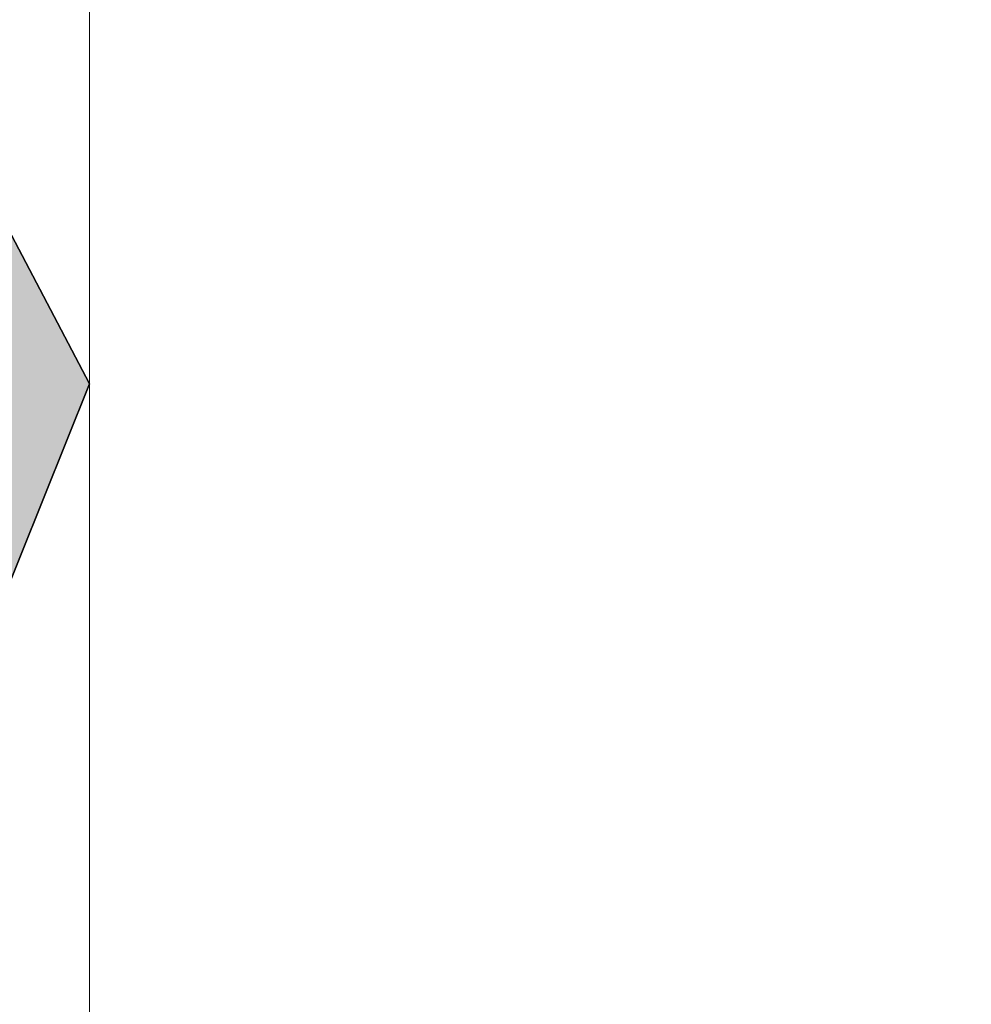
# Model space of a CAD drawing. Header units: millimetres. Extents: x -79464 to -76785, y -3788210 to -3782955.
# Tile 51 of 131: x -78332.67196 to -78332.66727, y -3785138.96379 to -3785138.95895. Entities that reach past the tile are written whole.
import ezdxf

# ---------------------------------------------------------------- set-up
doc = ezdxf.new("R2010")
doc.units = ezdxf.units.MM
doc.header["$LTSCALE"] = 8
doc.header["$MEASUREMENT"] = 0
doc.layers.add('VPM TEMPLATE', color=7, linetype='Continuous')

msp = doc.modelspace()

# ---------------------------------------------------------------- hatches: boundary and pattern name
at = {"layer": 'VPM TEMPLATE'}
for color, points in [(7, [(-78333.1104705, -3785138.073621), (-78333.2996108, -3785137.6379356), (-78333.4566096, -3785137.1691135), (-78333.6136084, -3785136.7334281), (-78333.7706072, -3785136.2965154), (-78333.8967008, -3785135.8289206), (-78334.0215581, -3785135.3920078), (-78334.9017404, -3785135.7663291), (-78335.6867345, -3785136.1713325), (-78336.3468712, -3785136.6082452), (-78336.9118197, -3785137.07584), (-78337.3828162, -3785137.5434348), (-78337.6968138, -3785138.073621), (-78337.9168594, -3785138.6038073), (-78337.9799061, -3785139.1339935), (-78337.8859541, -3785139.6641797), (-78337.6659085, -3785140.1943659), (-78337.3197694, -3785140.6619607), (-78336.848773, -3785141.1614648), (-78336.2838245, -3785141.5983776), (-78335.560641, -3785142.0033809), (-78334.7756469, -3785142.3777022), (-78333.8967008, -3785142.7201142), (-78333.8015125, -3785142.2525194), (-78333.6766552, -3785141.8168339), (-78333.5862387, -3785141.501324), (-78333.927606, -3785141.2547384), (-78333.3938101, -3785140.1948568), (-78333.2051787, -3785140.2884914), (-78332.6716155, -3785138.9607379), (-78332.8916611, -3785138.5424431)]), (3, [(-78335.560641, -3785142.0033809), (-78336.2838245, -3785141.5983776), (-78336.848773, -3785141.1614648), (-78337.3197694, -3785140.6619607), (-78337.6659085, -3785140.1943659), (-78337.8859541, -3785139.6641797), (-78337.9799061, -3785139.1339935), (-78337.9168594, -3785138.6038073), (-78337.6968138, -3785138.073621), (-78337.3828162, -3785137.5434348), (-78336.9118197, -3785137.07584), (-78336.3468712, -3785136.6082452), (-78335.6867345, -3785136.1713325), (-78334.9017404, -3785135.7663291), (-78334.0215581, -3785135.3920078), (-78333.8967008, -3785135.8289206), (-78333.7706072, -3785136.2965154), (-78333.6136084, -3785136.7334281), (-78333.4566096, -3785137.1691135), (-78333.2996108, -3785137.6379356), (-78333.1104705, -3785138.073621), (-78332.8916611, -3785138.5424431), (-78332.6716155, -3785138.9607379), (-78333.2051766, -3785140.2884862), (-78333.3938101, -3785140.1948568), (-78333.927606, -3785141.2547384), (-78333.5862387, -3785141.501324), (-78333.8015125, -3785142.2525194), (-78333.8967008, -3785142.7201142), (-78334.7756469, -3785142.3777022)])]:
    msp.add_hatch(color=color, dxfattribs=at).paths.add_polyline_path(points, flags=0)

# ---------------------------------------------------------------- linework, layer by layer
at = {"layer": 'VPM TEMPLATE', "color": 7, "lineweight": 9}
for points in [[(-78327.5190875, -3785142.0659724), (-78327.5190875, -3785139.1339935), (-78328.4623166, -3785139.1339935), (-78328.7763142, -3785139.4776327), (-78331.5713876, -3785139.4776327), (-78331.5713876, -3785139.9759096), (-78332.6716155, -3785139.9759096), (-78332.6716155, -3785137.3568878)], [(-78332.6716155, -3785138.4479423), (-78332.6716155, -3785138.9474465), (-78332.6716155, -3785139.4457233), (-78332.6716155, -3785139.9452275), (-78332.6716155, -3785139.9759096), (-78331.5713876, -3785139.9759096), (-78331.7605279, -3785139.9759096), (-78332.6085688, -3785139.9759096), (-78332.6716155, -3785139.9759096), (-78332.6716155, -3785137.3568878)], [(-78332.6716155, -3785138.4479423), (-78332.6716155, -3785138.9474465), (-78332.6716155, -3785139.4457233), (-78332.6716155, -3785139.9452275), (-78332.6716155, -3785139.9759096), (-78331.5713876, -3785139.9759096), (-78331.7605279, -3785139.9759096), (-78332.6085688, -3785139.9759096), (-78332.6716155, -3785139.9759096), (-78332.6716155, -3785137.3568878)], [(-78332.6716155, -3785138.4479423), (-78332.6716155, -3785138.9474465), (-78332.6716155, -3785139.4457233), (-78332.6716155, -3785139.9452275), (-78332.6716155, -3785139.9759096), (-78331.5713876, -3785139.9759096), (-78331.7605279, -3785139.9759096), (-78332.6085688, -3785139.9759096), (-78332.6716155, -3785139.9759096), (-78332.6716155, -3785137.3568878)], [(-78332.6716155, -3785138.4479423), (-78332.6716155, -3785138.9474465), (-78332.6716155, -3785139.4457233), (-78332.6716155, -3785139.9452275), (-78332.6716155, -3785139.9759096), (-78331.5713876, -3785139.9759096), (-78331.7605279, -3785139.9759096), (-78332.6085688, -3785139.9759096), (-78332.6716155, -3785139.9759096), (-78332.6716155, -3785137.3568878)], [(-78332.6716155, -3785138.4479423), (-78332.6716155, -3785138.9474465), (-78332.6716155, -3785139.4457233), (-78332.6716155, -3785139.9452275), (-78332.6716155, -3785139.9759096), (-78331.5713876, -3785139.9759096), (-78331.7605279, -3785139.9759096), (-78332.6085688, -3785139.9759096), (-78332.6716155, -3785139.9759096), (-78332.6716155, -3785137.3568878)], [(-78332.6716155, -3785138.4479423), (-78332.6716155, -3785138.9474465), (-78332.6716155, -3785139.4457233), (-78332.6716155, -3785139.9452275), (-78332.6716155, -3785139.9759096), (-78331.5713876, -3785139.9759096), (-78331.7605279, -3785139.9759096), (-78332.6085688, -3785139.9759096), (-78332.6716155, -3785139.9759096), (-78332.6716155, -3785137.3568878)], [(-78332.6716155, -3785138.4479423), (-78332.6716155, -3785138.9474465), (-78332.6716155, -3785139.4457233), (-78332.6716155, -3785139.9452275), (-78332.6716155, -3785139.9759096), (-78331.5713876, -3785139.9759096), (-78331.7605279, -3785139.9759096), (-78332.6085688, -3785139.9759096), (-78332.6716155, -3785139.9759096), (-78332.6716155, -3785137.3568878)], [(-78332.6716155, -3785138.4479423), (-78332.6716155, -3785138.9474465), (-78332.6716155, -3785139.4457233), (-78332.6716155, -3785139.9452275), (-78332.6716155, -3785139.9759096), (-78331.5713876, -3785139.9759096), (-78331.7605279, -3785139.9759096), (-78332.6085688, -3785139.9759096), (-78332.6716155, -3785139.9759096), (-78332.6716155, -3785137.3568878)], [(-78332.6716155, -3785138.4479423), (-78332.6716155, -3785138.9474465), (-78332.6716155, -3785139.4457233), (-78332.6716155, -3785139.9452275), (-78332.6716155, -3785139.9759096), (-78331.5713876, -3785139.9759096), (-78331.7605279, -3785139.9759096), (-78332.6085688, -3785139.9759096), (-78332.6716155, -3785139.9759096), (-78332.6716155, -3785137.3568878)], [(-78332.6716155, -3785138.4479423), (-78332.6716155, -3785138.9474465), (-78332.6716155, -3785139.4457233), (-78332.6716155, -3785139.9452275), (-78332.6716155, -3785139.9759096), (-78331.5713876, -3785139.9759096), (-78331.7605279, -3785139.9759096), (-78332.6085688, -3785139.9759096), (-78332.6716155, -3785139.9759096), (-78332.6716155, -3785137.3568878)], [(-78332.6716155, -3785138.4479423), (-78332.6716155, -3785138.9474465), (-78332.6716155, -3785139.4457233), (-78332.6716155, -3785139.9452275), (-78332.6716155, -3785139.9759096), (-78331.5713876, -3785139.9759096), (-78331.7605279, -3785139.9759096), (-78332.6085688, -3785139.9759096), (-78332.6716155, -3785139.9759096), (-78332.6716155, -3785137.3568878)], [(-78332.6716155, -3785138.4479423), (-78332.6716155, -3785138.9474465), (-78332.6716155, -3785139.4457233), (-78332.6716155, -3785139.9452275), (-78332.6716155, -3785139.9759096), (-78331.5713876, -3785139.9759096), (-78331.7605279, -3785139.9759096), (-78332.6085688, -3785139.9759096), (-78332.6716155, -3785139.9759096), (-78332.6716155, -3785137.3568878)], [(-78332.6716155, -3785138.4479423), (-78332.6716155, -3785138.9474465), (-78332.6716155, -3785139.4457233), (-78332.6716155, -3785139.9452275), (-78332.6716155, -3785139.9759096), (-78331.5713876, -3785139.9759096), (-78331.7605279, -3785139.9759096), (-78332.6085688, -3785139.9759096), (-78332.6716155, -3785139.9759096), (-78332.6716155, -3785137.3568878)], [(-78332.6716155, -3785138.4479423), (-78332.6716155, -3785138.9474465), (-78332.6716155, -3785139.4457233), (-78332.6716155, -3785139.9452275), (-78332.6716155, -3785139.9759096), (-78331.5713876, -3785139.9759096), (-78331.7605279, -3785139.9759096), (-78332.6085688, -3785139.9759096), (-78332.6716155, -3785139.9759096), (-78332.6716155, -3785137.3568878)], [(-78332.6716155, -3785138.4479423), (-78332.6716155, -3785138.9474465), (-78332.6716155, -3785139.4457233), (-78332.6716155, -3785139.9452275), (-78332.6716155, -3785139.9759096), (-78331.5713876, -3785139.9759096), (-78331.7605279, -3785139.9759096), (-78332.6085688, -3785139.9759096), (-78332.6716155, -3785139.9759096), (-78332.6716155, -3785137.3568878)], [(-78332.6716155, -3785138.4479423), (-78332.6716155, -3785138.9474465), (-78332.6716155, -3785139.4457233), (-78332.6716155, -3785139.9452275), (-78332.6716155, -3785139.9759096), (-78331.5713876, -3785139.9759096), (-78331.7605279, -3785139.9759096), (-78332.6085688, -3785139.9759096), (-78332.6716155, -3785139.9759096), (-78332.6716155, -3785137.3568878)], [(-78332.6716155, -3785138.4479423), (-78332.6716155, -3785138.9474465), (-78332.6716155, -3785139.4457233), (-78332.6716155, -3785139.9452275), (-78332.6716155, -3785139.9759096), (-78331.5713876, -3785139.9759096), (-78331.7605279, -3785139.9759096), (-78332.6085688, -3785139.9759096), (-78332.6716155, -3785139.9759096), (-78332.6716155, -3785137.3568878)], [(-78332.6716155, -3785138.4479423), (-78332.6716155, -3785138.9474465), (-78332.6716155, -3785139.4457233), (-78332.6716155, -3785139.9452275), (-78332.6716155, -3785139.9759096), (-78331.5713876, -3785139.9759096), (-78331.7605279, -3785139.9759096), (-78332.6085688, -3785139.9759096), (-78332.6716155, -3785139.9759096), (-78332.6716155, -3785137.3568878)], [(-78332.6716155, -3785138.4479423), (-78332.6716155, -3785138.9474465), (-78332.6716155, -3785139.4457233), (-78332.6716155, -3785139.9452275), (-78332.6716155, -3785139.9759096), (-78331.5713876, -3785139.9759096), (-78331.7605279, -3785139.9759096), (-78332.6085688, -3785139.9759096), (-78332.6716155, -3785139.9759096), (-78332.6716155, -3785137.3568878)], [(-78332.6716155, -3785138.4479423), (-78332.6716155, -3785138.9474465), (-78332.6716155, -3785139.4457233), (-78332.6716155, -3785139.9452275), (-78332.6716155, -3785139.9759096), (-78331.5713876, -3785139.9759096), (-78331.7605279, -3785139.9759096), (-78332.6085688, -3785139.9759096), (-78332.6716155, -3785139.9759096), (-78332.6716155, -3785137.3568878)], [(-78332.6716155, -3785138.4479423), (-78332.6716155, -3785138.9474465), (-78332.6716155, -3785139.4457233), (-78332.6716155, -3785139.9452275), (-78332.6716155, -3785139.9759096), (-78331.5713876, -3785139.9759096), (-78331.7605279, -3785139.9759096), (-78332.6085688, -3785139.9759096), (-78332.6716155, -3785139.9759096), (-78332.6716155, -3785137.3568878)], [(-78332.6716155, -3785138.4479423), (-78332.6716155, -3785138.9474465), (-78332.6716155, -3785139.4457233), (-78332.6716155, -3785139.9452275), (-78332.6716155, -3785139.9759096), (-78331.5713876, -3785139.9759096), (-78331.7605279, -3785139.9759096), (-78332.6085688, -3785139.9759096), (-78332.6716155, -3785139.9759096), (-78332.6716155, -3785137.3568878)], [(-78332.6716155, -3785138.4479423), (-78332.6716155, -3785138.9474465), (-78332.6716155, -3785139.4457233), (-78332.6716155, -3785139.9452275), (-78332.6716155, -3785139.9759096), (-78331.5713876, -3785139.9759096), (-78331.7605279, -3785139.9759096), (-78332.6085688, -3785139.9759096), (-78332.6716155, -3785139.9759096), (-78332.6716155, -3785137.3568878)], [(-78332.6716155, -3785138.4479423), (-78332.6716155, -3785138.9474465), (-78332.6716155, -3785139.4457233), (-78332.6716155, -3785139.9452275), (-78332.6716155, -3785139.9759096), (-78331.5713876, -3785139.9759096), (-78331.7605279, -3785139.9759096), (-78332.6085688, -3785139.9759096), (-78332.6716155, -3785139.9759096), (-78332.6716155, -3785137.3568878)], [(-78332.6716155, -3785138.4479423), (-78332.6716155, -3785138.9474465), (-78332.6716155, -3785139.4457233), (-78332.6716155, -3785139.9452275), (-78332.6716155, -3785139.9759096), (-78331.5713876, -3785139.9759096), (-78331.7605279, -3785139.9759096), (-78332.6085688, -3785139.9759096), (-78332.6716155, -3785139.9759096), (-78332.6716155, -3785137.3568878)], [(-78332.6716155, -3785138.4479423), (-78332.6716155, -3785138.9474465), (-78332.6716155, -3785139.4457233), (-78332.6716155, -3785139.9452275), (-78332.6716155, -3785139.9759096), (-78331.5713876, -3785139.9759096), (-78331.7605279, -3785139.9759096), (-78332.6085688, -3785139.9759096), (-78332.6716155, -3785139.9759096), (-78332.6716155, -3785137.3568878)], [(-78332.6716155, -3785138.4479423), (-78332.6716155, -3785138.9474465), (-78332.6716155, -3785139.4457233), (-78332.6716155, -3785139.9452275), (-78332.6716155, -3785139.9759096), (-78331.5713876, -3785139.9759096), (-78331.7605279, -3785139.9759096), (-78332.6085688, -3785139.9759096), (-78332.6716155, -3785139.9759096), (-78332.6716155, -3785137.3568878)], [(-78332.6716155, -3785138.4479423), (-78332.6716155, -3785138.9474465), (-78332.6716155, -3785139.4457233), (-78332.6716155, -3785139.9452275), (-78332.6716155, -3785139.9759096), (-78331.5713876, -3785139.9759096), (-78331.7605279, -3785139.9759096), (-78332.6085688, -3785139.9759096), (-78332.6716155, -3785139.9759096), (-78332.6716155, -3785137.3568878)], [(-78332.6716155, -3785138.4479423), (-78332.6716155, -3785138.9474465), (-78332.6716155, -3785139.4457233), (-78332.6716155, -3785139.9452275), (-78332.6716155, -3785139.9759096), (-78331.5713876, -3785139.9759096), (-78331.7605279, -3785139.9759096), (-78332.6085688, -3785139.9759096), (-78332.6716155, -3785139.9759096), (-78332.6716155, -3785137.3568878)], [(-78332.6716155, -3785138.4479423), (-78332.6716155, -3785138.9474465), (-78332.6716155, -3785139.4457233), (-78332.6716155, -3785139.9452275), (-78332.6716155, -3785139.9759096), (-78331.5713876, -3785139.9759096), (-78331.7605279, -3785139.9759096), (-78332.6085688, -3785139.9759096), (-78332.6716155, -3785139.9759096), (-78332.6716155, -3785137.3568878)], [(-78332.6716155, -3785138.4479423), (-78332.6716155, -3785138.9474465), (-78332.6716155, -3785139.4457233), (-78332.6716155, -3785139.9452275), (-78332.6716155, -3785139.9759096), (-78331.5713876, -3785139.9759096), (-78331.7605279, -3785139.9759096), (-78332.6085688, -3785139.9759096), (-78332.6716155, -3785139.9759096), (-78332.6716155, -3785137.3568878)], [(-78332.6716155, -3785138.4479423), (-78332.6716155, -3785138.9474465), (-78332.6716155, -3785139.4457233), (-78332.6716155, -3785139.9452275), (-78332.6716155, -3785139.9759096), (-78331.5713876, -3785139.9759096), (-78331.7605279, -3785139.9759096), (-78332.6085688, -3785139.9759096), (-78332.6716155, -3785139.9759096), (-78332.6716155, -3785137.3568878)], [(-78332.6716155, -3785138.4479423), (-78332.6716155, -3785138.9474465), (-78332.6716155, -3785139.4457233), (-78332.6716155, -3785139.9452275), (-78332.6716155, -3785139.9759096), (-78331.5713876, -3785139.9759096), (-78331.7605279, -3785139.9759096), (-78332.6085688, -3785139.9759096), (-78332.6716155, -3785139.9759096), (-78332.6716155, -3785137.3568878)], [(-78332.6716155, -3785138.4479423), (-78332.6716155, -3785138.9474465), (-78332.6716155, -3785139.4457233), (-78332.6716155, -3785139.9452275), (-78332.6716155, -3785139.9759096), (-78331.5713876, -3785139.9759096), (-78331.7605279, -3785139.9759096), (-78332.6085688, -3785139.9759096), (-78332.6716155, -3785139.9759096), (-78332.6716155, -3785137.3568878)], [(-78332.6716155, -3785138.4479423), (-78332.6716155, -3785138.9474465), (-78332.6716155, -3785139.4457233), (-78332.6716155, -3785139.9452275), (-78332.6716155, -3785139.9759096), (-78331.5713876, -3785139.9759096), (-78331.7605279, -3785139.9759096), (-78332.6085688, -3785139.9759096), (-78332.6716155, -3785139.9759096), (-78332.6716155, -3785137.3568878)], [(-78332.6716155, -3785138.4479423), (-78332.6716155, -3785138.9474465), (-78332.6716155, -3785139.4457233), (-78332.6716155, -3785139.9452275), (-78332.6716155, -3785139.9759096), (-78331.5713876, -3785139.9759096), (-78331.7605279, -3785139.9759096), (-78332.6085688, -3785139.9759096), (-78332.6716155, -3785139.9759096), (-78332.6716155, -3785137.3568878)], [(-78332.6716155, -3785138.4479423), (-78332.6716155, -3785138.9474465), (-78332.6716155, -3785139.4457233), (-78332.6716155, -3785139.9452275), (-78332.6716155, -3785139.9759096), (-78331.5713876, -3785139.9759096), (-78331.7605279, -3785139.9759096), (-78332.6085688, -3785139.9759096), (-78332.6716155, -3785139.9759096), (-78332.6716155, -3785137.3568878)], [(-78332.6716155, -3785138.4479423), (-78332.6716155, -3785138.9474465), (-78332.6716155, -3785139.4457233), (-78332.6716155, -3785139.9452275), (-78332.6716155, -3785139.9759096), (-78331.5713876, -3785139.9759096), (-78331.7605279, -3785139.9759096), (-78332.6085688, -3785139.9759096), (-78332.6716155, -3785139.9759096), (-78332.6716155, -3785137.3568878)], [(-78332.6716155, -3785138.4479423), (-78332.6716155, -3785138.9474465), (-78332.6716155, -3785139.4457233), (-78332.6716155, -3785139.9452275), (-78332.6716155, -3785139.9759096), (-78331.5713876, -3785139.9759096), (-78331.7605279, -3785139.9759096), (-78332.6085688, -3785139.9759096), (-78332.6716155, -3785139.9759096), (-78332.6716155, -3785137.3568878)], [(-78332.6716155, -3785138.4479423), (-78332.6716155, -3785138.9474465), (-78332.6716155, -3785139.4457233), (-78332.6716155, -3785139.9452275), (-78332.6716155, -3785139.9759096), (-78331.5713876, -3785139.9759096), (-78331.7605279, -3785139.9759096), (-78332.6085688, -3785139.9759096), (-78332.6716155, -3785139.9759096), (-78332.6716155, -3785137.3568878)], [(-78332.6716155, -3785138.4479423), (-78332.6716155, -3785138.9474465), (-78332.6716155, -3785139.4457233), (-78332.6716155, -3785139.9452275), (-78332.6716155, -3785139.9759096), (-78331.5713876, -3785139.9759096), (-78331.7605279, -3785139.9759096), (-78332.6085688, -3785139.9759096), (-78332.6716155, -3785139.9759096), (-78332.6716155, -3785137.3568878)], [(-78332.6716155, -3785138.4479423), (-78332.6716155, -3785138.9474465), (-78332.6716155, -3785139.4457233), (-78332.6716155, -3785139.9452275), (-78332.6716155, -3785139.9759096), (-78331.5713876, -3785139.9759096), (-78331.7605279, -3785139.9759096), (-78332.6085688, -3785139.9759096), (-78332.6716155, -3785139.9759096), (-78332.6716155, -3785137.3568878)], [(-78332.6716155, -3785138.4479423), (-78332.6716155, -3785138.9474465), (-78332.6716155, -3785139.4457233), (-78332.6716155, -3785139.9452275), (-78332.6716155, -3785139.9759096), (-78331.5713876, -3785139.9759096), (-78331.7605279, -3785139.9759096), (-78332.6085688, -3785139.9759096), (-78332.6716155, -3785139.9759096), (-78332.6716155, -3785137.3568878)], [(-78332.6716155, -3785138.4479423), (-78332.6716155, -3785138.9474465), (-78332.6716155, -3785139.4457233), (-78332.6716155, -3785139.9452275), (-78332.6716155, -3785139.9759096), (-78331.5713876, -3785139.9759096), (-78331.7605279, -3785139.9759096), (-78332.6085688, -3785139.9759096), (-78332.6716155, -3785139.9759096), (-78332.6716155, -3785137.3568878)], [(-78332.6716155, -3785138.4479423), (-78332.6716155, -3785138.9474465), (-78332.6716155, -3785139.4457233), (-78332.6716155, -3785139.9452275), (-78332.6716155, -3785139.9759096), (-78331.5713876, -3785139.9759096), (-78331.7605279, -3785139.9759096), (-78332.6085688, -3785139.9759096), (-78332.6716155, -3785139.9759096), (-78332.6716155, -3785137.3568878)], [(-78332.6716155, -3785138.4479423), (-78332.6716155, -3785138.9474465), (-78332.6716155, -3785139.4457233), (-78332.6716155, -3785139.9452275), (-78332.6716155, -3785139.9759096), (-78331.5713876, -3785139.9759096), (-78331.7605279, -3785139.9759096), (-78332.6085688, -3785139.9759096), (-78332.6716155, -3785139.9759096), (-78332.6716155, -3785137.3568878)], [(-78332.6716155, -3785138.4479423), (-78332.6716155, -3785138.9474465), (-78332.6716155, -3785139.4457233), (-78332.6716155, -3785139.9452275), (-78332.6716155, -3785139.9759096), (-78331.5713876, -3785139.9759096), (-78331.7605279, -3785139.9759096), (-78332.6085688, -3785139.9759096), (-78332.6716155, -3785139.9759096), (-78332.6716155, -3785137.3568878)], [(-78332.6716155, -3785138.4479423), (-78332.6716155, -3785138.9474465), (-78332.6716155, -3785139.4457233), (-78332.6716155, -3785139.9452275), (-78332.6716155, -3785139.9759096), (-78331.5713876, -3785139.9759096), (-78331.7605279, -3785139.9759096), (-78332.6085688, -3785139.9759096), (-78332.6716155, -3785139.9759096), (-78332.6716155, -3785137.3568878)], [(-78332.6716155, -3785138.4479423), (-78332.6716155, -3785138.9474465), (-78332.6716155, -3785139.4457233), (-78332.6716155, -3785139.9452275), (-78332.6716155, -3785139.9759096), (-78331.5713876, -3785139.9759096), (-78331.7605279, -3785139.9759096), (-78332.6085688, -3785139.9759096), (-78332.6716155, -3785139.9759096), (-78332.6716155, -3785137.3568878)], [(-78332.6716155, -3785138.4479423), (-78332.6716155, -3785138.9474465), (-78332.6716155, -3785139.4457233), (-78332.6716155, -3785139.9452275), (-78332.6716155, -3785139.9759096), (-78331.5713876, -3785139.9759096), (-78331.7605279, -3785139.9759096), (-78332.6085688, -3785139.9759096), (-78332.6716155, -3785139.9759096), (-78332.6716155, -3785137.3568878)], [(-78332.6716155, -3785138.4479423), (-78332.6716155, -3785138.9474465), (-78332.6716155, -3785139.4457233), (-78332.6716155, -3785139.9452275), (-78332.6716155, -3785139.9759096), (-78331.5713876, -3785139.9759096), (-78331.7605279, -3785139.9759096), (-78332.6085688, -3785139.9759096), (-78332.6716155, -3785139.9759096), (-78332.6716155, -3785137.3568878)], [(-78332.6716155, -3785138.4479423), (-78332.6716155, -3785138.9474465), (-78332.6716155, -3785139.4457233), (-78332.6716155, -3785139.9452275), (-78332.6716155, -3785139.9759096), (-78331.5713876, -3785139.9759096), (-78331.7605279, -3785139.9759096), (-78332.6085688, -3785139.9759096), (-78332.6716155, -3785139.9759096), (-78332.6716155, -3785137.3568878)], [(-78332.6716155, -3785138.4479423), (-78332.6716155, -3785138.9474465), (-78332.6716155, -3785139.4457233), (-78332.6716155, -3785139.9452275), (-78332.6716155, -3785139.9759096), (-78331.5713876, -3785139.9759096), (-78331.7605279, -3785139.9759096), (-78332.6085688, -3785139.9759096), (-78332.6716155, -3785139.9759096), (-78332.6716155, -3785137.3568878)], [(-78332.6716155, -3785138.4479423), (-78332.6716155, -3785138.9474465), (-78332.6716155, -3785139.4457233), (-78332.6716155, -3785139.9452275), (-78332.6716155, -3785139.9759096), (-78331.5713876, -3785139.9759096), (-78331.7605279, -3785139.9759096), (-78332.6085688, -3785139.9759096), (-78332.6716155, -3785139.9759096), (-78332.6716155, -3785137.3568878)], [(-78332.6716155, -3785138.4479423), (-78332.6716155, -3785138.9474465), (-78332.6716155, -3785139.4457233), (-78332.6716155, -3785139.9452275), (-78332.6716155, -3785139.9759096), (-78331.5713876, -3785139.9759096), (-78331.7605279, -3785139.9759096), (-78332.6085688, -3785139.9759096), (-78332.6716155, -3785139.9759096), (-78332.6716155, -3785137.3568878)], [(-78332.6716155, -3785138.4479423), (-78332.6716155, -3785138.9474465), (-78332.6716155, -3785139.4457233), (-78332.6716155, -3785139.9452275), (-78332.6716155, -3785139.9759096), (-78331.5713876, -3785139.9759096), (-78331.7605279, -3785139.9759096), (-78332.6085688, -3785139.9759096), (-78332.6716155, -3785139.9759096), (-78332.6716155, -3785137.3568878)], [(-78332.6716155, -3785138.4479423), (-78332.6716155, -3785138.9474465), (-78332.6716155, -3785139.4457233), (-78332.6716155, -3785139.9452275), (-78332.6716155, -3785139.9759096), (-78331.5713876, -3785139.9759096), (-78331.7605279, -3785139.9759096), (-78332.6085688, -3785139.9759096), (-78332.6716155, -3785139.9759096), (-78332.6716155, -3785137.3568878)], [(-78332.6716155, -3785138.4479423), (-78332.6716155, -3785138.9474465), (-78332.6716155, -3785139.4457233), (-78332.6716155, -3785139.9452275), (-78332.6716155, -3785139.9759096), (-78331.5713876, -3785139.9759096), (-78331.7605279, -3785139.9759096), (-78332.6085688, -3785139.9759096), (-78332.6716155, -3785139.9759096), (-78332.6716155, -3785137.3568878)], [(-78332.6716155, -3785138.4479423), (-78332.6716155, -3785138.9474465), (-78332.6716155, -3785139.4457233), (-78332.6716155, -3785139.9452275), (-78332.6716155, -3785139.9759096), (-78331.5713876, -3785139.9759096), (-78331.7605279, -3785139.9759096), (-78332.6085688, -3785139.9759096), (-78332.6716155, -3785139.9759096), (-78332.6716155, -3785137.3568878)], [(-78332.6716155, -3785138.4479423), (-78332.6716155, -3785138.9474465), (-78332.6716155, -3785139.4457233), (-78332.6716155, -3785139.9452275), (-78332.6716155, -3785139.9759096), (-78331.5713876, -3785139.9759096), (-78331.7605279, -3785139.9759096), (-78332.6085688, -3785139.9759096), (-78332.6716155, -3785139.9759096), (-78332.6716155, -3785137.3568878)], [(-78332.6716155, -3785138.4479423), (-78332.6716155, -3785138.9474465), (-78332.6716155, -3785139.4457233), (-78332.6716155, -3785139.9452275), (-78332.6716155, -3785139.9759096), (-78331.5713876, -3785139.9759096), (-78331.7605279, -3785139.9759096), (-78332.6085688, -3785139.9759096), (-78332.6716155, -3785139.9759096), (-78332.6716155, -3785137.3568878)], [(-78332.6716155, -3785138.4479423), (-78332.6716155, -3785138.9474465), (-78332.6716155, -3785139.4457233), (-78332.6716155, -3785139.9452275), (-78332.6716155, -3785139.9759096), (-78331.5713876, -3785139.9759096), (-78331.7605279, -3785139.9759096), (-78332.6085688, -3785139.9759096), (-78332.6716155, -3785139.9759096), (-78332.6716155, -3785137.3568878)], [(-78332.6716155, -3785138.4479423), (-78332.6716155, -3785138.9474465), (-78332.6716155, -3785139.4457233), (-78332.6716155, -3785139.9452275), (-78332.6716155, -3785139.9759096), (-78331.5713876, -3785139.9759096), (-78331.7605279, -3785139.9759096), (-78332.6085688, -3785139.9759096), (-78332.6716155, -3785139.9759096), (-78332.6716155, -3785137.3568878)], [(-78332.6716155, -3785138.4479423), (-78332.6716155, -3785138.9474465), (-78332.6716155, -3785139.4457233), (-78332.6716155, -3785139.9452275), (-78332.6716155, -3785139.9759096), (-78331.5713876, -3785139.9759096), (-78331.7605279, -3785139.9759096), (-78332.6085688, -3785139.9759096), (-78332.6716155, -3785139.9759096), (-78332.6716155, -3785137.3568878)], [(-78332.6716155, -3785138.4479423), (-78332.6716155, -3785138.9474465), (-78332.6716155, -3785139.4457233), (-78332.6716155, -3785139.9452275), (-78332.6716155, -3785139.9759096), (-78331.5713876, -3785139.9759096), (-78331.7605279, -3785139.9759096), (-78332.6085688, -3785139.9759096), (-78332.6716155, -3785139.9759096), (-78332.6716155, -3785137.3568878)], [(-78332.6716155, -3785138.4479423), (-78332.6716155, -3785138.9474465), (-78332.6716155, -3785139.4457233), (-78332.6716155, -3785139.9452275), (-78332.6716155, -3785139.9759096), (-78331.5713876, -3785139.9759096), (-78331.7605279, -3785139.9759096), (-78332.6085688, -3785139.9759096), (-78332.6716155, -3785139.9759096), (-78332.6716155, -3785137.3568878)], [(-78332.6716155, -3785138.4479423), (-78332.6716155, -3785138.9474465), (-78332.6716155, -3785139.4457233), (-78332.6716155, -3785139.9452275), (-78332.6716155, -3785139.9759096), (-78331.5713876, -3785139.9759096), (-78331.7605279, -3785139.9759096), (-78332.6085688, -3785139.9759096), (-78332.6716155, -3785139.9759096), (-78332.6716155, -3785137.3568878)], [(-78332.6716155, -3785138.4479423), (-78332.6716155, -3785138.9474465), (-78332.6716155, -3785139.4457233), (-78332.6716155, -3785139.9452275), (-78332.6716155, -3785139.9759096), (-78331.5713876, -3785139.9759096), (-78331.7605279, -3785139.9759096), (-78332.6085688, -3785139.9759096), (-78332.6716155, -3785139.9759096), (-78332.6716155, -3785137.3568878)], [(-78332.6716155, -3785138.4479423), (-78332.6716155, -3785138.9474465), (-78332.6716155, -3785139.4457233), (-78332.6716155, -3785139.9452275), (-78332.6716155, -3785139.9759096), (-78331.5713876, -3785139.9759096), (-78331.7605279, -3785139.9759096), (-78332.6085688, -3785139.9759096), (-78332.6716155, -3785139.9759096), (-78332.6716155, -3785137.3568878)], [(-78332.6716155, -3785138.4479423), (-78332.6716155, -3785138.9474465), (-78332.6716155, -3785139.4457233), (-78332.6716155, -3785139.9452275), (-78332.6716155, -3785139.9759096), (-78331.5713876, -3785139.9759096), (-78331.7605279, -3785139.9759096), (-78332.6085688, -3785139.9759096), (-78332.6716155, -3785139.9759096), (-78332.6716155, -3785137.3568878)], [(-78332.6716155, -3785138.4479423), (-78332.6716155, -3785138.9474465), (-78332.6716155, -3785139.4457233), (-78332.6716155, -3785139.9452275), (-78332.6716155, -3785139.9759096), (-78331.5713876, -3785139.9759096), (-78331.7605279, -3785139.9759096), (-78332.6085688, -3785139.9759096), (-78332.6716155, -3785139.9759096), (-78332.6716155, -3785137.3568878)], [(-78332.6716155, -3785138.4479423), (-78332.6716155, -3785138.9474465), (-78332.6716155, -3785139.4457233), (-78332.6716155, -3785139.9452275), (-78332.6716155, -3785139.9759096), (-78331.5713876, -3785139.9759096), (-78331.7605279, -3785139.9759096), (-78332.6085688, -3785139.9759096), (-78332.6716155, -3785139.9759096), (-78332.6716155, -3785137.3568878)], [(-78332.6716155, -3785138.4479423), (-78332.6716155, -3785138.9474465), (-78332.6716155, -3785139.4457233), (-78332.6716155, -3785139.9452275), (-78332.6716155, -3785139.9759096), (-78331.5713876, -3785139.9759096), (-78331.7605279, -3785139.9759096), (-78332.6085688, -3785139.9759096), (-78332.6716155, -3785139.9759096), (-78332.6716155, -3785137.3568878)], [(-78332.6716155, -3785138.4479423), (-78332.6716155, -3785138.9474465), (-78332.6716155, -3785139.4457233), (-78332.6716155, -3785139.9452275), (-78332.6716155, -3785139.9759096), (-78331.5713876, -3785139.9759096), (-78331.7605279, -3785139.9759096), (-78332.6085688, -3785139.9759096), (-78332.6716155, -3785139.9759096), (-78332.6716155, -3785137.3568878)], [(-78332.6716155, -3785138.4479423), (-78332.6716155, -3785138.9474465), (-78332.6716155, -3785139.4457233), (-78332.6716155, -3785139.9452275), (-78332.6716155, -3785139.9759096), (-78331.5713876, -3785139.9759096), (-78331.7605279, -3785139.9759096), (-78332.6085688, -3785139.9759096), (-78332.6716155, -3785139.9759096), (-78332.6716155, -3785137.3568878)], [(-78332.6716155, -3785138.4479423), (-78332.6716155, -3785138.9474465), (-78332.6716155, -3785139.4457233), (-78332.6716155, -3785139.9452275), (-78332.6716155, -3785139.9759096), (-78331.5713876, -3785139.9759096), (-78331.7605279, -3785139.9759096), (-78332.6085688, -3785139.9759096), (-78332.6716155, -3785139.9759096), (-78332.6716155, -3785137.3568878)], [(-78332.6716155, -3785138.4479423), (-78332.6716155, -3785138.9474465), (-78332.6716155, -3785139.4457233), (-78332.6716155, -3785139.9452275), (-78332.6716155, -3785139.9759096), (-78331.5713876, -3785139.9759096), (-78331.7605279, -3785139.9759096), (-78332.6085688, -3785139.9759096), (-78332.6716155, -3785139.9759096), (-78332.6716155, -3785137.3568878)], [(-78332.6716155, -3785138.4479423), (-78332.6716155, -3785138.9474465), (-78332.6716155, -3785139.4457233), (-78332.6716155, -3785139.9452275), (-78332.6716155, -3785139.9759096), (-78331.5713876, -3785139.9759096), (-78331.7605279, -3785139.9759096), (-78332.6085688, -3785139.9759096), (-78332.6716155, -3785139.9759096), (-78332.6716155, -3785137.3568878)], [(-78332.6716155, -3785138.4479423), (-78332.6716155, -3785138.9474465), (-78332.6716155, -3785139.4457233), (-78332.6716155, -3785139.9452275), (-78332.6716155, -3785139.9759096), (-78331.5713876, -3785139.9759096), (-78331.7605279, -3785139.9759096), (-78332.6085688, -3785139.9759096), (-78332.6716155, -3785139.9759096), (-78332.6716155, -3785137.3568878)], [(-78332.6716155, -3785138.4479423), (-78332.6716155, -3785138.9474465), (-78332.6716155, -3785139.4457233), (-78332.6716155, -3785139.9452275), (-78332.6716155, -3785139.9759096), (-78331.5713876, -3785139.9759096), (-78331.7605279, -3785139.9759096), (-78332.6085688, -3785139.9759096), (-78332.6716155, -3785139.9759096), (-78332.6716155, -3785137.3568878)], [(-78332.6716155, -3785138.4479423), (-78332.6716155, -3785138.9474465), (-78332.6716155, -3785139.4457233), (-78332.6716155, -3785139.9452275), (-78332.6716155, -3785139.9759096), (-78331.5713876, -3785139.9759096), (-78331.7605279, -3785139.9759096), (-78332.6085688, -3785139.9759096), (-78332.6716155, -3785139.9759096), (-78332.6716155, -3785137.3568878)], [(-78332.6716155, -3785138.4479423), (-78332.6716155, -3785138.9474465), (-78332.6716155, -3785139.4457233), (-78332.6716155, -3785139.9452275), (-78332.6716155, -3785139.9759096), (-78331.5713876, -3785139.9759096), (-78331.7605279, -3785139.9759096), (-78332.6085688, -3785139.9759096), (-78332.6716155, -3785139.9759096), (-78332.6716155, -3785137.3568878)], [(-78332.6716155, -3785138.4479423), (-78332.6716155, -3785138.9474465), (-78332.6716155, -3785139.4457233), (-78332.6716155, -3785139.9452275), (-78332.6716155, -3785139.9759096), (-78331.5713876, -3785139.9759096), (-78331.7605279, -3785139.9759096), (-78332.6085688, -3785139.9759096), (-78332.6716155, -3785139.9759096), (-78332.6716155, -3785137.3568878)], [(-78332.6716155, -3785138.4479423), (-78332.6716155, -3785138.9474465), (-78332.6716155, -3785139.4457233), (-78332.6716155, -3785139.9452275), (-78332.6716155, -3785139.9759096), (-78331.5713876, -3785139.9759096), (-78331.7605279, -3785139.9759096), (-78332.6085688, -3785139.9759096), (-78332.6716155, -3785139.9759096), (-78332.6716155, -3785137.3568878)], [(-78332.6716155, -3785138.4479423), (-78332.6716155, -3785138.9474465), (-78332.6716155, -3785139.4457233), (-78332.6716155, -3785139.9452275), (-78332.6716155, -3785139.9759096), (-78331.5713876, -3785139.9759096), (-78331.7605279, -3785139.9759096), (-78332.6085688, -3785139.9759096), (-78332.6716155, -3785139.9759096), (-78332.6716155, -3785137.3568878)], [(-78332.6716155, -3785138.4479423), (-78332.6716155, -3785138.9474465), (-78332.6716155, -3785139.4457233), (-78332.6716155, -3785139.9452275), (-78332.6716155, -3785139.9759096), (-78331.5713876, -3785139.9759096), (-78331.7605279, -3785139.9759096), (-78332.6085688, -3785139.9759096), (-78332.6716155, -3785139.9759096), (-78332.6716155, -3785137.3568878)], [(-78332.6716155, -3785138.4479423), (-78332.6716155, -3785138.9474465), (-78332.6716155, -3785139.4457233), (-78332.6716155, -3785139.9452275), (-78332.6716155, -3785139.9759096), (-78331.5713876, -3785139.9759096), (-78331.7605279, -3785139.9759096), (-78332.6085688, -3785139.9759096), (-78332.6716155, -3785139.9759096), (-78332.6716155, -3785137.3568878)], [(-78332.6716155, -3785138.4479423), (-78332.6716155, -3785138.9474465), (-78332.6716155, -3785139.4457233), (-78332.6716155, -3785139.9452275), (-78332.6716155, -3785139.9759096), (-78331.5713876, -3785139.9759096), (-78331.7605279, -3785139.9759096), (-78332.6085688, -3785139.9759096), (-78332.6716155, -3785139.9759096), (-78332.6716155, -3785137.3568878)], [(-78332.6716155, -3785138.4479423), (-78332.6716155, -3785138.9474465), (-78332.6716155, -3785139.4457233), (-78332.6716155, -3785139.9452275), (-78332.6716155, -3785139.9759096), (-78331.5713876, -3785139.9759096), (-78331.7605279, -3785139.9759096), (-78332.6085688, -3785139.9759096), (-78332.6716155, -3785139.9759096), (-78332.6716155, -3785137.3568878)], [(-78332.6716155, -3785138.4479423), (-78332.6716155, -3785138.9474465), (-78332.6716155, -3785139.4457233), (-78332.6716155, -3785139.9452275), (-78332.6716155, -3785139.9759096), (-78331.5713876, -3785139.9759096), (-78331.7605279, -3785139.9759096), (-78332.6085688, -3785139.9759096), (-78332.6716155, -3785139.9759096), (-78332.6716155, -3785137.3568878)], [(-78332.6716155, -3785138.4479423), (-78332.6716155, -3785138.9474465), (-78332.6716155, -3785139.4457233), (-78332.6716155, -3785139.9452275), (-78332.6716155, -3785139.9759096), (-78331.5713876, -3785139.9759096), (-78331.7605279, -3785139.9759096), (-78332.6085688, -3785139.9759096), (-78332.6716155, -3785139.9759096), (-78332.6716155, -3785137.3568878)], [(-78332.6716155, -3785138.4479423), (-78332.6716155, -3785138.9474465), (-78332.6716155, -3785139.4457233), (-78332.6716155, -3785139.9452275), (-78332.6716155, -3785139.9759096), (-78331.5713876, -3785139.9759096), (-78331.7605279, -3785139.9759096), (-78332.6085688, -3785139.9759096), (-78332.6716155, -3785139.9759096), (-78332.6716155, -3785137.3568878)], [(-78332.6716155, -3785138.4479423), (-78332.6716155, -3785138.9474465), (-78332.6716155, -3785139.4457233), (-78332.6716155, -3785139.9452275), (-78332.6716155, -3785139.9759096), (-78331.5713876, -3785139.9759096), (-78331.7605279, -3785139.9759096), (-78332.6085688, -3785139.9759096), (-78332.6716155, -3785139.9759096), (-78332.6716155, -3785137.3568878)], [(-78332.6716155, -3785138.4479423), (-78332.6716155, -3785138.9474465), (-78332.6716155, -3785139.4457233), (-78332.6716155, -3785139.9452275), (-78332.6716155, -3785139.9759096), (-78331.5713876, -3785139.9759096), (-78331.7605279, -3785139.9759096), (-78332.6085688, -3785139.9759096), (-78332.6716155, -3785139.9759096), (-78332.6716155, -3785137.3568878)], [(-78332.6716155, -3785138.4479423), (-78332.6716155, -3785138.9474465), (-78332.6716155, -3785139.4457233), (-78332.6716155, -3785139.9452275), (-78332.6716155, -3785139.9759096), (-78331.5713876, -3785139.9759096), (-78331.7605279, -3785139.9759096), (-78332.6085688, -3785139.9759096), (-78332.6716155, -3785139.9759096), (-78332.6716155, -3785137.3568878)], [(-78332.6716155, -3785138.4479423), (-78332.6716155, -3785138.9474465), (-78332.6716155, -3785139.4457233), (-78332.6716155, -3785139.9452275), (-78332.6716155, -3785139.9759096), (-78331.5713876, -3785139.9759096), (-78331.7605279, -3785139.9759096), (-78332.6085688, -3785139.9759096), (-78332.6716155, -3785139.9759096), (-78332.6716155, -3785137.3568878)], [(-78332.6716155, -3785138.4479423), (-78332.6716155, -3785138.9474465), (-78332.6716155, -3785139.4457233), (-78332.6716155, -3785139.9452275), (-78332.6716155, -3785139.9759096), (-78331.5713876, -3785139.9759096), (-78331.7605279, -3785139.9759096), (-78332.6085688, -3785139.9759096), (-78332.6716155, -3785139.9759096), (-78332.6716155, -3785137.3568878)], [(-78332.6716155, -3785138.4479423), (-78332.6716155, -3785138.9474465), (-78332.6716155, -3785139.4457233), (-78332.6716155, -3785139.9452275), (-78332.6716155, -3785139.9759096), (-78331.5713876, -3785139.9759096), (-78331.7605279, -3785139.9759096), (-78332.6085688, -3785139.9759096), (-78332.6716155, -3785139.9759096), (-78332.6716155, -3785137.3568878)], [(-78332.6716155, -3785138.4479423), (-78332.6716155, -3785138.9474465), (-78332.6716155, -3785139.4457233), (-78332.6716155, -3785139.9452275), (-78332.6716155, -3785139.9759096), (-78331.5713876, -3785139.9759096), (-78331.7605279, -3785139.9759096), (-78332.6085688, -3785139.9759096), (-78332.6716155, -3785139.9759096), (-78332.6716155, -3785137.3568878)], [(-78332.6716155, -3785138.4479423), (-78332.6716155, -3785138.9474465), (-78332.6716155, -3785139.4457233), (-78332.6716155, -3785139.9452275), (-78332.6716155, -3785139.9759096), (-78331.5713876, -3785139.9759096), (-78331.7605279, -3785139.9759096), (-78332.6085688, -3785139.9759096), (-78332.6716155, -3785139.9759096), (-78332.6716155, -3785137.3568878)], [(-78332.6716155, -3785138.4479423), (-78332.6716155, -3785138.9474465), (-78332.6716155, -3785139.4457233), (-78332.6716155, -3785139.9452275), (-78332.6716155, -3785139.9759096), (-78331.5713876, -3785139.9759096), (-78331.7605279, -3785139.9759096), (-78332.6085688, -3785139.9759096), (-78332.6716155, -3785139.9759096), (-78332.6716155, -3785137.3568878)], [(-78332.6716155, -3785138.4479423), (-78332.6716155, -3785138.9474465), (-78332.6716155, -3785139.4457233), (-78332.6716155, -3785139.9452275), (-78332.6716155, -3785139.9759096), (-78331.5713876, -3785139.9759096), (-78331.7605279, -3785139.9759096), (-78332.6085688, -3785139.9759096), (-78332.6716155, -3785139.9759096), (-78332.6716155, -3785137.3568878)], [(-78332.6716155, -3785138.4479423), (-78332.6716155, -3785138.9474465), (-78332.6716155, -3785139.4457233), (-78332.6716155, -3785139.9452275), (-78332.6716155, -3785139.9759096), (-78331.5713876, -3785139.9759096), (-78331.7605279, -3785139.9759096), (-78332.6085688, -3785139.9759096), (-78332.6716155, -3785139.9759096), (-78332.6716155, -3785137.3568878)], [(-78332.6716155, -3785138.4479423), (-78332.6716155, -3785138.9474465), (-78332.6716155, -3785139.4457233), (-78332.6716155, -3785139.9452275), (-78332.6716155, -3785139.9759096), (-78331.5713876, -3785139.9759096), (-78331.7605279, -3785139.9759096), (-78332.6085688, -3785139.9759096), (-78332.6716155, -3785139.9759096), (-78332.6716155, -3785137.3568878)], [(-78332.6716155, -3785138.4479423), (-78332.6716155, -3785138.9474465), (-78332.6716155, -3785139.4457233), (-78332.6716155, -3785139.9452275), (-78332.6716155, -3785139.9759096), (-78331.5713876, -3785139.9759096), (-78331.7605279, -3785139.9759096), (-78332.6085688, -3785139.9759096), (-78332.6716155, -3785139.9759096), (-78332.6716155, -3785137.3568878)], [(-78332.6716155, -3785138.4479423), (-78332.6716155, -3785138.9474465), (-78332.6716155, -3785139.4457233), (-78332.6716155, -3785139.9452275), (-78332.6716155, -3785139.9759096), (-78331.5713876, -3785139.9759096), (-78331.7605279, -3785139.9759096), (-78332.6085688, -3785139.9759096), (-78332.6716155, -3785139.9759096), (-78332.6716155, -3785137.3568878)], [(-78332.6716155, -3785138.4479423), (-78332.6716155, -3785138.9474465), (-78332.6716155, -3785139.4457233), (-78332.6716155, -3785139.9452275), (-78332.6716155, -3785139.9759096), (-78331.5713876, -3785139.9759096), (-78331.7605279, -3785139.9759096), (-78332.6085688, -3785139.9759096), (-78332.6716155, -3785139.9759096), (-78332.6716155, -3785137.3568878)], [(-78332.6716155, -3785138.4479423), (-78332.6716155, -3785138.9474465), (-78332.6716155, -3785139.4457233), (-78332.6716155, -3785139.9452275), (-78332.6716155, -3785139.9759096), (-78331.5713876, -3785139.9759096), (-78331.7605279, -3785139.9759096), (-78332.6085688, -3785139.9759096), (-78332.6716155, -3785139.9759096), (-78332.6716155, -3785137.3568878)], [(-78332.6716155, -3785138.4479423), (-78332.6716155, -3785138.9474465), (-78332.6716155, -3785139.4457233), (-78332.6716155, -3785139.9452275), (-78332.6716155, -3785139.9759096), (-78331.5713876, -3785139.9759096), (-78331.7605279, -3785139.9759096), (-78332.6085688, -3785139.9759096), (-78332.6716155, -3785139.9759096), (-78332.6716155, -3785137.3568878)], [(-78332.6716155, -3785138.4479423), (-78332.6716155, -3785138.9474465), (-78332.6716155, -3785139.4457233), (-78332.6716155, -3785139.9452275), (-78332.6716155, -3785139.9759096), (-78331.5713876, -3785139.9759096), (-78331.7605279, -3785139.9759096), (-78332.6085688, -3785139.9759096), (-78332.6716155, -3785139.9759096), (-78332.6716155, -3785137.3568878)], [(-78332.6716155, -3785138.4479423), (-78332.6716155, -3785138.9474465), (-78332.6716155, -3785139.4457233), (-78332.6716155, -3785139.9452275), (-78332.6716155, -3785139.9759096), (-78331.5713876, -3785139.9759096), (-78331.7605279, -3785139.9759096), (-78332.6085688, -3785139.9759096), (-78332.6716155, -3785139.9759096), (-78332.6716155, -3785137.3568878)], [(-78332.6716155, -3785138.4479423), (-78332.6716155, -3785138.9474465), (-78332.6716155, -3785139.4457233), (-78332.6716155, -3785139.9452275), (-78332.6716155, -3785139.9759096), (-78331.5713876, -3785139.9759096), (-78331.7605279, -3785139.9759096), (-78332.6085688, -3785139.9759096), (-78332.6716155, -3785139.9759096), (-78332.6716155, -3785137.3568878)], [(-78332.6716155, -3785138.4479423), (-78332.6716155, -3785138.9474465), (-78332.6716155, -3785139.4457233), (-78332.6716155, -3785139.9452275), (-78332.6716155, -3785139.9759096), (-78331.5713876, -3785139.9759096), (-78331.7605279, -3785139.9759096), (-78332.6085688, -3785139.9759096), (-78332.6716155, -3785139.9759096), (-78332.6716155, -3785137.3568878)], [(-78332.6716155, -3785138.4479423), (-78332.6716155, -3785138.9474465), (-78332.6716155, -3785139.4457233), (-78332.6716155, -3785139.9452275), (-78332.6716155, -3785139.9759096), (-78331.5713876, -3785139.9759096), (-78331.7605279, -3785139.9759096), (-78332.6085688, -3785139.9759096), (-78332.6716155, -3785139.9759096), (-78332.6716155, -3785137.3568878)], [(-78332.6716155, -3785138.4479423), (-78332.6716155, -3785138.9474465), (-78332.6716155, -3785139.4457233), (-78332.6716155, -3785139.9452275), (-78332.6716155, -3785139.9759096), (-78331.5713876, -3785139.9759096), (-78331.7605279, -3785139.9759096), (-78332.6085688, -3785139.9759096), (-78332.6716155, -3785139.9759096), (-78332.6716155, -3785137.3568878)], [(-78332.6716155, -3785138.4479423), (-78332.6716155, -3785138.9474465), (-78332.6716155, -3785139.4457233), (-78332.6716155, -3785139.9452275), (-78332.6716155, -3785139.9759096), (-78331.5713876, -3785139.9759096), (-78331.7605279, -3785139.9759096), (-78332.6085688, -3785139.9759096), (-78332.6716155, -3785139.9759096), (-78332.6716155, -3785137.3568878)], [(-78332.6716155, -3785138.4479423), (-78332.6716155, -3785138.9474465), (-78332.6716155, -3785139.4457233), (-78332.6716155, -3785139.9452275), (-78332.6716155, -3785139.9759096), (-78331.5713876, -3785139.9759096), (-78331.7605279, -3785139.9759096), (-78332.6085688, -3785139.9759096), (-78332.6716155, -3785139.9759096), (-78332.6716155, -3785137.3568878)], [(-78332.6716155, -3785138.4479423), (-78332.6716155, -3785138.9474465), (-78332.6716155, -3785139.4457233), (-78332.6716155, -3785139.9452275), (-78332.6716155, -3785139.9759096), (-78331.5713876, -3785139.9759096), (-78331.7605279, -3785139.9759096), (-78332.6085688, -3785139.9759096), (-78332.6716155, -3785139.9759096), (-78332.6716155, -3785137.3568878)], [(-78332.6716155, -3785138.4479423), (-78332.6716155, -3785138.9474465), (-78332.6716155, -3785139.4457233), (-78332.6716155, -3785139.9452275), (-78332.6716155, -3785139.9759096), (-78331.5713876, -3785139.9759096), (-78331.7605279, -3785139.9759096), (-78332.6085688, -3785139.9759096), (-78332.6716155, -3785139.9759096), (-78332.6716155, -3785137.3568878)], [(-78332.6716155, -3785138.4479423), (-78332.6716155, -3785138.9474465), (-78332.6716155, -3785139.4457233), (-78332.6716155, -3785139.9452275), (-78332.6716155, -3785139.9759096), (-78331.5713876, -3785139.9759096), (-78331.7605279, -3785139.9759096), (-78332.6085688, -3785139.9759096), (-78332.6716155, -3785139.9759096), (-78332.6716155, -3785137.3568878)], [(-78332.6716155, -3785138.4479423), (-78332.6716155, -3785138.9474465), (-78332.6716155, -3785139.4457233), (-78332.6716155, -3785139.9452275), (-78332.6716155, -3785139.9759096), (-78331.5713876, -3785139.9759096), (-78331.7605279, -3785139.9759096), (-78332.6085688, -3785139.9759096), (-78332.6716155, -3785139.9759096), (-78332.6716155, -3785137.3568878)], [(-78332.6716155, -3785138.4479423), (-78332.6716155, -3785138.9474465), (-78332.6716155, -3785139.4457233), (-78332.6716155, -3785139.9452275), (-78332.6716155, -3785139.9759096), (-78331.5713876, -3785139.9759096), (-78331.7605279, -3785139.9759096), (-78332.6085688, -3785139.9759096), (-78332.6716155, -3785139.9759096), (-78332.6716155, -3785137.3568878)], [(-78332.6716155, -3785138.4479423), (-78332.6716155, -3785138.9474465), (-78332.6716155, -3785139.4457233), (-78332.6716155, -3785139.9452275), (-78332.6716155, -3785139.9759096), (-78331.5713876, -3785139.9759096), (-78331.7605279, -3785139.9759096), (-78332.6085688, -3785139.9759096), (-78332.6716155, -3785139.9759096), (-78332.6716155, -3785137.3568878)], [(-78332.6716155, -3785138.4479423), (-78332.6716155, -3785138.9474465), (-78332.6716155, -3785139.4457233), (-78332.6716155, -3785139.9452275), (-78332.6716155, -3785139.9759096), (-78331.5713876, -3785139.9759096), (-78331.7605279, -3785139.9759096), (-78332.6085688, -3785139.9759096), (-78332.6716155, -3785139.9759096), (-78332.6716155, -3785137.3568878)], [(-78332.6716155, -3785138.4479423), (-78332.6716155, -3785138.9474465), (-78332.6716155, -3785139.4457233), (-78332.6716155, -3785139.9452275), (-78332.6716155, -3785139.9759096), (-78331.5713876, -3785139.9759096), (-78331.7605279, -3785139.9759096), (-78332.6085688, -3785139.9759096), (-78332.6716155, -3785139.9759096), (-78332.6716155, -3785137.3568878)], [(-78332.6716155, -3785138.4479423), (-78332.6716155, -3785138.9474465), (-78332.6716155, -3785139.4457233), (-78332.6716155, -3785139.9452275), (-78332.6716155, -3785139.9759096), (-78331.5713876, -3785139.9759096), (-78331.7605279, -3785139.9759096), (-78332.6085688, -3785139.9759096), (-78332.6716155, -3785139.9759096), (-78332.6716155, -3785137.3568878)], [(-78332.6716155, -3785138.4479423), (-78332.6716155, -3785138.9474465), (-78332.6716155, -3785139.4457233), (-78332.6716155, -3785139.9452275), (-78332.6716155, -3785139.9759096), (-78331.5713876, -3785139.9759096), (-78331.7605279, -3785139.9759096), (-78332.6085688, -3785139.9759096), (-78332.6716155, -3785139.9759096), (-78332.6716155, -3785137.3568878)], [(-78332.6716155, -3785138.4479423), (-78332.6716155, -3785138.9474465), (-78332.6716155, -3785139.4457233), (-78332.6716155, -3785139.9452275), (-78332.6716155, -3785139.9759096), (-78331.5713876, -3785139.9759096), (-78331.7605279, -3785139.9759096), (-78332.6085688, -3785139.9759096), (-78332.6716155, -3785139.9759096), (-78332.6716155, -3785137.3568878)], [(-78332.6716155, -3785138.4479423), (-78332.6716155, -3785138.9474465), (-78332.6716155, -3785139.4457233), (-78332.6716155, -3785139.9452275), (-78332.6716155, -3785139.9759096), (-78331.5713876, -3785139.9759096), (-78331.7605279, -3785139.9759096), (-78332.6085688, -3785139.9759096), (-78332.6716155, -3785139.9759096), (-78332.6716155, -3785137.3568878)], [(-78332.6716155, -3785138.4479423), (-78332.6716155, -3785138.9474465), (-78332.6716155, -3785139.4457233), (-78332.6716155, -3785139.9452275), (-78332.6716155, -3785139.9759096), (-78331.5713876, -3785139.9759096), (-78331.7605279, -3785139.9759096), (-78332.6085688, -3785139.9759096), (-78332.6716155, -3785139.9759096), (-78332.6716155, -3785137.3568878)], [(-78332.6716155, -3785138.4479423), (-78332.6716155, -3785138.9474465), (-78332.6716155, -3785139.4457233), (-78332.6716155, -3785139.9452275), (-78332.6716155, -3785139.9759096), (-78331.5713876, -3785139.9759096), (-78331.7605279, -3785139.9759096), (-78332.6085688, -3785139.9759096), (-78332.6716155, -3785139.9759096), (-78332.6716155, -3785137.3568878)], [(-78332.6716155, -3785138.4479423), (-78332.6716155, -3785138.9474465), (-78332.6716155, -3785139.4457233), (-78332.6716155, -3785139.9452275), (-78332.6716155, -3785139.9759096), (-78331.5713876, -3785139.9759096), (-78331.7605279, -3785139.9759096), (-78332.6085688, -3785139.9759096), (-78332.6716155, -3785139.9759096), (-78332.6716155, -3785137.3568878)], [(-78332.6716155, -3785138.4479423), (-78332.6716155, -3785138.9474465), (-78332.6716155, -3785139.4457233), (-78332.6716155, -3785139.9452275), (-78332.6716155, -3785139.9759096), (-78331.5713876, -3785139.9759096), (-78331.7605279, -3785139.9759096), (-78332.6085688, -3785139.9759096), (-78332.6716155, -3785139.9759096), (-78332.6716155, -3785137.3568878)], [(-78332.6716155, -3785138.4479423), (-78332.6716155, -3785138.9474465), (-78332.6716155, -3785139.4457233), (-78332.6716155, -3785139.9452275), (-78332.6716155, -3785139.9759096), (-78331.5713876, -3785139.9759096), (-78331.7605279, -3785139.9759096), (-78332.6085688, -3785139.9759096), (-78332.6716155, -3785139.9759096), (-78332.6716155, -3785137.3568878)], [(-78332.6716155, -3785138.4479423), (-78332.6716155, -3785138.9474465), (-78332.6716155, -3785139.4457233), (-78332.6716155, -3785139.9452275), (-78332.6716155, -3785139.9759096), (-78331.5713876, -3785139.9759096), (-78331.7605279, -3785139.9759096), (-78332.6085688, -3785139.9759096), (-78332.6716155, -3785139.9759096), (-78332.6716155, -3785137.3568878)], [(-78332.6716155, -3785138.4479423), (-78332.6716155, -3785138.9474465), (-78332.6716155, -3785139.4457233), (-78332.6716155, -3785139.9452275), (-78332.6716155, -3785139.9759096), (-78331.5713876, -3785139.9759096), (-78331.7605279, -3785139.9759096), (-78332.6085688, -3785139.9759096), (-78332.6716155, -3785139.9759096), (-78332.6716155, -3785137.3568878)], [(-78332.6716155, -3785138.4479423), (-78332.6716155, -3785138.9474465), (-78332.6716155, -3785139.4457233), (-78332.6716155, -3785139.9452275), (-78332.6716155, -3785139.9759096), (-78331.5713876, -3785139.9759096), (-78331.7605279, -3785139.9759096), (-78332.6085688, -3785139.9759096), (-78332.6716155, -3785139.9759096), (-78332.6716155, -3785137.3568878)], [(-78332.6716155, -3785138.4479423), (-78332.6716155, -3785138.9474465), (-78332.6716155, -3785139.4457233), (-78332.6716155, -3785139.9452275), (-78332.6716155, -3785139.9759096), (-78331.5713876, -3785139.9759096), (-78331.7605279, -3785139.9759096), (-78332.6085688, -3785139.9759096), (-78332.6716155, -3785139.9759096), (-78332.6716155, -3785137.3568878)], [(-78332.6716155, -3785138.4479423), (-78332.6716155, -3785138.9474465), (-78332.6716155, -3785139.4457233), (-78332.6716155, -3785139.9452275), (-78332.6716155, -3785139.9759096), (-78331.5713876, -3785139.9759096), (-78331.7605279, -3785139.9759096), (-78332.6085688, -3785139.9759096), (-78332.6716155, -3785139.9759096), (-78332.6716155, -3785137.3568878)], [(-78332.6716155, -3785138.4479423), (-78332.6716155, -3785138.9474465), (-78332.6716155, -3785139.4457233), (-78332.6716155, -3785139.9452275), (-78332.6716155, -3785139.9759096), (-78331.5713876, -3785139.9759096), (-78331.7605279, -3785139.9759096), (-78332.6085688, -3785139.9759096), (-78332.6716155, -3785139.9759096), (-78332.6716155, -3785137.3568878)], [(-78332.6716155, -3785138.4479423), (-78332.6716155, -3785138.9474465), (-78332.6716155, -3785139.4457233), (-78332.6716155, -3785139.9452275), (-78332.6716155, -3785139.9759096), (-78331.5713876, -3785139.9759096), (-78331.7605279, -3785139.9759096), (-78332.6085688, -3785139.9759096), (-78332.6716155, -3785139.9759096), (-78332.6716155, -3785137.3568878)], [(-78332.6716155, -3785138.4479423), (-78332.6716155, -3785138.9474465), (-78332.6716155, -3785139.4457233), (-78332.6716155, -3785139.9452275), (-78332.6716155, -3785139.9759096), (-78331.5713876, -3785139.9759096), (-78331.7605279, -3785139.9759096), (-78332.6085688, -3785139.9759096), (-78332.6716155, -3785139.9759096), (-78332.6716155, -3785137.3568878)], [(-78332.6716155, -3785138.4479423), (-78332.6716155, -3785138.9474465), (-78332.6716155, -3785139.4457233), (-78332.6716155, -3785139.9452275), (-78332.6716155, -3785139.9759096), (-78331.5713876, -3785139.9759096), (-78331.7605279, -3785139.9759096), (-78332.6085688, -3785139.9759096), (-78332.6716155, -3785139.9759096), (-78332.6716155, -3785137.3568878)], [(-78332.6716155, -3785138.4479423), (-78332.6716155, -3785138.9474465), (-78332.6716155, -3785139.4457233), (-78332.6716155, -3785139.9452275), (-78332.6716155, -3785139.9759096), (-78331.5713876, -3785139.9759096), (-78331.7605279, -3785139.9759096), (-78332.6085688, -3785139.9759096), (-78332.6716155, -3785139.9759096), (-78332.6716155, -3785137.3568878)]]:
    msp.add_lwpolyline(points, dxfattribs=at)
at = {"layer": 'VPM TEMPLATE', "color": 7}
msp.add_lwpolyline([(-78337.9168594, -3785138.6038073), (-78337.9799061, -3785139.1339935), (-78337.8859541, -3785139.6641797), (-78337.6659085, -3785140.1943659), (-78337.3197694, -3785140.6619607), (-78336.848773, -3785141.1614648), (-78336.2838245, -3785141.5983776), (-78335.560641, -3785142.0033809), (-78334.7756469, -3785142.3777022), (-78333.8967008, -3785142.7201142), (-78333.8015125, -3785142.2525194), (-78333.6766552, -3785141.8168339), (-78333.5862387, -3785141.501324), (-78333.927606, -3785141.2547384), (-78333.3938101, -3785140.1948568), (-78333.2051787, -3785140.2884914), (-78332.6716155, -3785138.9607379), (-78332.8916611, -3785138.5424431)], dxfattribs=at)
at = {"layer": 'VPM TEMPLATE', "color": 3}
msp.add_lwpolyline([(-78332.8916611, -3785138.5424431), (-78332.6716155, -3785138.9607379), (-78333.2051766, -3785140.2884862), (-78333.3938101, -3785140.1948568), (-78333.927606, -3785141.2547384), (-78333.5862387, -3785141.501324), (-78333.8015125, -3785142.2525194), (-78333.8967008, -3785142.7201142), (-78334.7756469, -3785142.3777022), (-78335.560641, -3785142.0033809)], dxfattribs=at)

doc.saveas('drawing.dxf')
